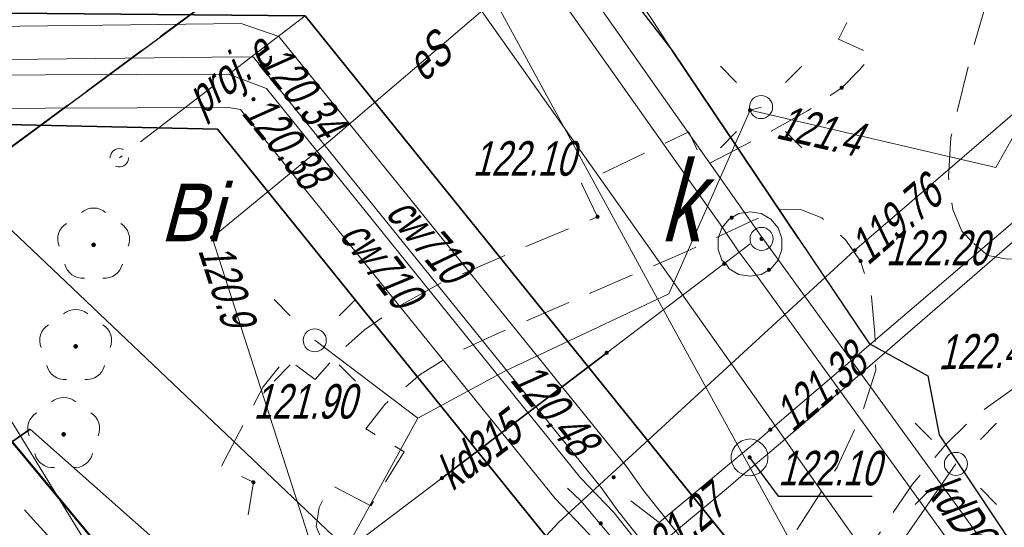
# Model space of a CAD drawing. Extents: x 7463256 to 7464485, y 5957341 to 5958260.
# Tile 94 of 256: x 7463632 to 7463653, y 5957519 to 5957530. Entities that reach past the tile are written whole.
import ezdxf
from ezdxf.enums import TextEntityAlignment as Align

# ---------------------------------------------------------------- set-up
doc = ezdxf.new("R2010")
doc.units = 0
doc.header["$MEASUREMENT"] = 0
for name, pattern in [('1.5_0.5', [2, 1.5, -0.5]), ('218-500', [1, 0.5, -0.5]), ('l219_500', [0]), ('mz1.0_0.5', [1.5, 1, -0.5]), ('mz2.0_0.5', [2.5, 2, -0.5])]:
    doc.linetypes.add(name, pattern=pattern)
doc.layers.get('0').update_dxf_attribs({"color": 2, "linetype": 'CONTINUOUS', "lineweight": 5})
for name, color, linetype in [('210-Oznaczenie użytku', 7, 'CONTINUOUS'), ('218-Granica użytku', 7, 'CONTINUOUS'), ('219-Linia granicy', 7, 'CONTINUOUS'), ('chodnik (powierzchnia)', 7, 'CONTINUOUS'), ('drzewo liściaste (punkt)', 7, 'CONTINUOUS'), ('jezdnia (powierzchnia)', 7, 'CONTINUOUS'), ('komora podziemna - przewód kanalizacyjny (powierzchnia)', 7, 'CONTINUOUS'), ('komora podziemna - przewód kanalizacyjny (powierzchnia)-Atr17', 7, 'CONTINUOUS'), ('krawężnik (linia)', 7, 'CONTINUOUS'), ('latarnia na słupie lub maszcie (punkt)', 7, 'CONTINUOUS'), ('ogrodzenie trwałe (linia)', 7, 'CONTINUOUS'), ('przewód ciepłowniczy (linia)', 7, 'CONTINUOUS'), ('przewód ciepłowniczy (linia)-Atr1', 7, 'CONTINUOUS'), ('przewód elektroenergetyczny (linia)', 7, 'CONTINUOUS'), ('przewód elektroenergetyczny (linia)-Atr1', 7, 'CONTINUOUS'), ('przewód elektroenergetyczny - projektowany lub w budowie (linia) - ob. projektowany', 7, 'CONTINUOUS'), ('przewód elektroenergetyczny - projektowany lub w budowie (linia) - ob. projektowany-Atr1', 7, 'CONTINUOUS'), ('przewód kanalizacyjny (linia)', 7, 'CONTINUOUS'), ('przewód kanalizacyjny (linia)-Atr1', 7, 'CONTINUOUS'), ('przewód wodociągowy (linia)', 7, 'CONTINUOUS'), ('punkt o określonej wysokości (sieć ciepłownicza)', 7, 'CONTINUOUS'), ('punkt o określonej wysokości (sieć ciepłownicza)-Atr2', 7, 'CONTINUOUS'), ('punkt o określonej wysokości (sieć elektroenergetyczna)', 7, 'CONTINUOUS'), ('punkt o określonej wysokości (sieć elektroenergetyczna)-Atr2', 7, 'CONTINUOUS'), ('punkt o określonej wysokości (sieć kanalizacyjna)', 7, 'CONTINUOUS'), ('punkt o określonej wysokości (sieć wodociągowa)', 7, 'CONTINUOUS'), ('punkt o określonej wysokości (sieć wodociągowa)-Atr2', 7, 'CONTINUOUS'), ('punkt wysokościowy sztuczny', 7, 'CONTINUOUS'), ('punkt wysokościowy sztuczny-Atr2', 7, 'CONTINUOUS'), ('rura ochronna - przewód ciepłowniczy (linia)', 7, 'CONTINUOUS'), ('rura ochronna - przewód elektroenergetyczny (linia)', 7, 'CONTINUOUS'), ('rura ochronna - przewód kanalizacyjny (linia)', 7, 'CONTINUOUS'), ('studzienka - przewód ciepłowniczy (powierzchnia)', 7, 'CONTINUOUS'), ('słup (punkt)', 7, 'CONTINUOUS'), ('słup lub maszt - projektowany lub w budowie (punkt) - ob. projektowany', 7, 'CONTINUOUS'), ('właz okrągły - siec kanalizacyjna (punkt)', 7, 'CONTINUOUS')]:
    doc.layers.add(name, color=color, linetype=linetype)
doc.styles.get("Standard").update_dxf_attribs({"font": 'txt', "width": 0.75})
doc.linetypes.add('902-500', pattern='A,3.75,0,[1,ksztalty.shx,S=0.5,R=0,X=0,Y=0],3.75', length=7.5)

# ---------------------------------------------------------------- blocks, each defined once
blk = doc.blocks.new('OP021')
at = {"linetype": 'Continuous', "lineweight": 13}
h = blk.add_hatch(color=0, dxfattribs=at)
edge = h.paths.add_edge_path()
edge.add_arc((0, 0), 0.05, 0, 360)
at = {"color": 0, "linetype": 'Continuous', "lineweight": 13}
for centre, start, end in [((0, 0.4), 49.272, 130.728), ((-0.38, 0.124), 121.308, 202.548), ((0.38, 0.124), 337.452, 58.692), ((-0.235, -0.324), 193.221, 274.871), ((0.235, -0.324), 265.129, 346.779)]:
    blk.add_arc(centre, 0.4, start, end, dxfattribs=at)
blk = doc.blocks.new('PW01')
at = {"linetype": 'Continuous', "lineweight": 13}
h = blk.add_hatch(color=0, dxfattribs=at)
edge = h.paths.add_edge_path()
edge.add_arc((0, 0), 0.045, 0, 360)
blk = doc.blocks.new('PW02')
at = {"linetype": 'Continuous', "lineweight": 13}
h = blk.add_hatch(color=0, dxfattribs=at)
edge = h.paths.add_edge_path()
edge.add_arc((0, 0), 0.045, 0, 360)
blk = doc.blocks.new('SM04')
at = {"color": 0, "linetype": 'Continuous', "lineweight": 13}
blk.add_circle((0, 0), 0.25, dxfattribs=at)
blk = doc.blocks.new('SM011')
at = {"color": 0, "linetype": 'Continuous', "lineweight": 13}
for p, q in [((-0.53, 0.531), (-0.883, 0.884)), ((0.531, 0.531), (0.884, 0.884)), ((-0.53, -0.53), (-0.883, -0.883)), ((0.531, -0.53), (0.884, -0.883))]:
    blk.add_line(p, q, dxfattribs=at)
blk = doc.blocks.new('US22')
at = {"color": 0, "linetype": 'Continuous', "lineweight": 13}
blk.add_circle((0, 0), 0.25, dxfattribs=at)
blk = doc.blocks.new('US01P')
at = {"color": 0, "linetype": 'Continuous', "lineweight": 13}
for points in [[(0.082, 0.181), (0.072, 0.186), (0.034, 0.197), (-0.006, 0.2), (-0.046, 0.194), (-0.084, 0.182), (-0.118, 0.161), (-0.148, 0.135), (-0.172, 0.103), (-0.189, 0.066), (-0.198, 0.028), (-0.2, -0.001)], [(-0.082, -0.182), (-0.061, -0.191), (-0.022, -0.199), (0.018, -0.199), (0.057, -0.192), (0.094, -0.177), (0.127, -0.155), (0.155, -0.126), (0.177, -0.093), (0.192, -0.056), (0.199, -0.016), (0.2, 0)]]:
    blk.add_lwpolyline(points, dxfattribs=at)

msp = doc.modelspace()

# ---------------------------------------------------------------- linework, layer by layer
at = {"layer": '218-Granica użytku', "color": 3, "linetype": '218-500', "lineweight": 18, "flags": 128}
msp.add_lwpolyline([(7463631.83, 5957520.55), (7463641.88, 5957508.45)], dxfattribs=at)
at = {"layer": '219-Linia granicy', "color": 3, "linetype": 'l219_500', "lineweight": 50, "flags": 128}
msp.add_lwpolyline([(7463641.88, 5957508.45), (7463631.83, 5957520.55)], dxfattribs=at)
at = {"layer": 'chodnik (powierzchnia)', "color": 7, "linetype": 'mz1.0_0.5', "lineweight": 18, "flags": 128}
for points in [[(7463658.08, 5957522.82), (7463656.89, 5957523.57), (7463656.7, 5957523.79), (7463656.56, 5957524.04), (7463656.57, 5957524.36), (7463658.85, 5957528.64), (7463659.07, 5957528.81), (7463659.5, 5957528.81), (7463659.99, 5957528.66), (7463660.9, 5957528.23), (7463662.14, 5957530.63), (7463661.21, 5957531.13), (7463660.91, 5957531.53), (7463660.84, 5957532.13), (7463661, 5957532.74), (7463666.47, 5957543.34), (7463668.9, 5957544.83), (7463672.83, 5957544.86), (7463673.41, 5957544.69), (7463674.01, 5957544.26), (7463674.52, 5957543.55), (7463674.86, 5957542.65), (7463674.99, 5957541.88), (7463674.97, 5957541.09), (7463674.16, 5957539.72), (7463673.2, 5957538.03), (7463675.87, 5957536.65), (7463676.78, 5957538.23), (7463683.39, 5957550.05), (7463694.85, 5957547.63), (7463705.62, 5957542), (7463706.41, 5957541.66), (7463708.97, 5957540.25), (7463709.76, 5957538.71), (7463712.45, 5957543.07), (7463710.67, 5957543.11), (7463709.64, 5957543.65), (7463709.54, 5957543.44), (7463708.02, 5957544.31), (7463707.28, 5957544.63), (7463697.79, 5957549.57), (7463699.49, 5957552.42), (7463698.2, 5957553.19), (7463696.52, 5957550.3), (7463692.65, 5957552.74), (7463683.79, 5957558.8), (7463683.1, 5957559.09), (7463681.36, 5957557.95), (7463681.71, 5957557.57), (7463682.87, 5957555.92), (7463681.9, 5957553.47), (7463679.79, 5957549.74), (7463677.99, 5957546.48), (7463666.4, 5957546.23), (7463665.35, 5957546.25), (7463663.23, 5957546.14), (7463663.55, 5957541.98), (7463659.31, 5957533.83), (7463658.84, 5957533.07), (7463658.39, 5957532.8), (7463657.85, 5957532.8), (7463657.49, 5957533.01), (7463657.83, 5957533.68), (7463655.62, 5957534.82), (7463655.24, 5957534.13), (7463654.58, 5957534.37), (7463654.16, 5957534.39), (7463653.62, 5957534.22), (7463653.25, 5957533.96), (7463652.87, 5957533.53), (7463652.51, 5957533), (7463651.7, 5957531.22), (7463650.98, 5957531.57), (7463649.81, 5957529.23), (7463650.55, 5957528.9), (7463650.26, 5957528.56), (7463649.88, 5957528.18), (7463649.14, 5957527.68), (7463648.19, 5957527.15), (7463646.91, 5957526.49), (7463646.56, 5957527.22), (7463644.23, 5957526.1), (7463644.58, 5957525.38), (7463642.92, 5957524.69), (7463641.2, 5957523.95), (7463640.23, 5957523.42), (7463639.52, 5957522.93), (7463638.97, 5957522.44), (7463638.45, 5957521.85), (7463637.82, 5957522.31), (7463637.32, 5957521.69), (7463636.41, 5957519.96), (7463637.11, 5957519.62), (7463636.94, 5957518.61), (7463637.24, 5957517.62), (7463637.85, 5957516.75), (7463638.47, 5957516), (7463639.43, 5957515.35), (7463640.96, 5957514.6), (7463642.58, 5957514.03), (7463643.73, 5957513.73), (7463644.75, 5957513.85), (7463645.79, 5957514.16), (7463646.81, 5957514.56), (7463647.68, 5957515.11), (7463648.55, 5957515.83), (7463649.57, 5957516.98), (7463650.43, 5957518.12), (7463651.42, 5957519.58), (7463652.15, 5957520.45), (7463652.75, 5957521.04), (7463653.58, 5957521.63), (7463654.21, 5957521.96), (7463654.89, 5957522.11), (7463655.48, 5957522.07), (7463657.18, 5957521.09)], [(7463652.75, 5957524.8), (7463653.05, 5957524.54), (7463653.47, 5957524.46), (7463653.84, 5957524.48), (7463654.37, 5957524.75), (7463654.61, 5957525.05), (7463655.36, 5957526.2), (7463656.7, 5957528.68), (7463656.88, 5957529.21), (7463656.9, 5957529.91), (7463656.79, 5957530.4), (7463656.47, 5957530.91), (7463655.99, 5957531.34), (7463655.51, 5957531.6), (7463654.94, 5957531.78), (7463654.44, 5957531.85), (7463653.98, 5957531.77), (7463653.65, 5957531.55), (7463653.42, 5957531.25), (7463653.24, 5957530.76), (7463652.71, 5957528.97), (7463652.25, 5957527.1), (7463652.2, 5957526.25), (7463652.29, 5957525.54), (7463652.49, 5957525.07)], [(7463644.42, 5957523.72), (7463646.43, 5957524.59), (7463647.95, 5957525.3), (7463648.52, 5957525.54), (7463649.01, 5957525.53), (7463649.45, 5957525.36), (7463649.96, 5957524.88), (7463650.29, 5957524.42), (7463650.53, 5957523.64), (7463650.6, 5957522.85), (7463650.62, 5957522.05), (7463650.33, 5957521.13), (7463649.78, 5957519.95), (7463648.92, 5957518.61), (7463648.19, 5957517.65), (7463647.37, 5957516.78), (7463646.67, 5957516.22), (7463645.98, 5957515.82), (7463645.04, 5957515.47), (7463644.26, 5957515.27), (7463643.78, 5957515.28), (7463643.01, 5957515.45), (7463641.99, 5957515.83), (7463640.98, 5957516.25), (7463640.08, 5957516.72), (7463639.5, 5957517.11), (7463639.07, 5957517.65), (7463638.68, 5957518.18), (7463638.47, 5957518.66), (7463638.54, 5957519.07), (7463638.77, 5957519.57), (7463639.66, 5957519.11), (7463640.38, 5957520.28), (7463639.55, 5957520.78), (7463639.96, 5957521.31), (7463640.73, 5957521.96), (7463641.46, 5957522.41), (7463642.46, 5957522.87)], [(7463639.25, 5957512.55), (7463642.84, 5957508.24), (7463640.38, 5957509.38), (7463639.96, 5957509.61), (7463639.55, 5957509.85), (7463639.14, 5957510.09), (7463638.74, 5957510.35), (7463638.34, 5957510.6), (7463637.94, 5957510.87), (7463637.55, 5957511.14), (7463637.16, 5957511.42), (7463636.78, 5957511.7), (7463636.4, 5957511.99), (7463636.03, 5957512.29), (7463635.68, 5957512.58), (7463635.33, 5957512.88), (7463634.98, 5957513.18), (7463634.64, 5957513.48), (7463634.3, 5957513.79), (7463633.97, 5957514.1), (7463633.64, 5957514.41), (7463633.31, 5957514.73), (7463632.99, 5957515.05), (7463632.67, 5957515.38), (7463632.35, 5957515.71), (7463632.02, 5957516.05), (7463631.69, 5957516.39), (7463631.36, 5957516.74), (7463631.03, 5957517.09), (7463630.71, 5957517.44), (7463630.4, 5957517.79), (7463630.08, 5957518.15), (7463629.77, 5957518.51), (7463629.46, 5957518.87), (7463629.15, 5957519.23), (7463628.85, 5957519.6), (7463630.49, 5957520.96), (7463630.79, 5957520.6), (7463631.09, 5957520.23), (7463631.39, 5957519.88), (7463631.7, 5957519.52), (7463632.01, 5957519.17), (7463632.33, 5957518.81), (7463632.64, 5957518.47), (7463632.96, 5957518.12), (7463633.29, 5957517.78), (7463633.61, 5957517.44), (7463633.94, 5957517.1), (7463635.58, 5957515.46), (7463635.93, 5957515.15), (7463636.28, 5957514.84), (7463636.64, 5957514.53), (7463637, 5957514.24), (7463637.37, 5957513.94), (7463637.73, 5957513.65), (7463638.11, 5957513.37), (7463638.48, 5957513.09), (7463638.87, 5957512.82)]]:
    msp.add_lwpolyline(points, close=True, dxfattribs=at)
at = {"layer": 'jezdnia (powierzchnia)', "color": 7, "linetype": '1.5_0.5', "lineweight": 18, "flags": 128}
msp.add_lwpolyline([(7463649.457, 5957598.354), (7463649.68, 5957574.16), (7463649.75, 5957564.96), (7463649.75, 5957563.9), (7463649.89, 5957545.07), (7463647.01, 5957545.54), (7463646.64, 5957545.56), (7463646.26, 5957545.52), (7463645.93, 5957545.43), (7463645.58, 5957545.23), (7463645.3, 5957544.99), (7463645.08, 5957544.69), (7463644.92, 5957544.35), (7463644.82, 5957543.97), (7463644.59, 5957542.49), (7463644.39, 5957541.5), (7463643.62, 5957539.08), (7463642.72, 5957537.32), (7463641.75, 5957535.55), (7463640.66, 5957533.85), (7463639.3, 5957532.4), (7463629.59, 5957525.23), (7463629.01, 5957524.72), (7463628.59, 5957524.06), (7463628.29, 5957523.03), (7463628.25, 5957521.93), (7463628.35, 5957521.06), (7463628.6, 5957519.98), (7463621.08, 5957529.83), (7463621.97, 5957529.35), (7463622.66, 5957529), (7463623.4, 5957528.78), (7463624.13, 5957528.67), (7463624.62, 5957528.66), (7463625.68, 5957528.93), (7463626.32, 5957529.27), (7463635.28, 5957535.8)], dxfattribs=at)
at = {"layer": 'komora podziemna - przewód kanalizacyjny (powierzchnia)', "color": 34, "linetype": 'Continuous', "lineweight": 18, "flags": 128}
msp.add_lwpolyline([(7463647.89, 5957525.49), (7463648.13, 5957525.45), (7463648.34, 5957525.33), (7463648.5, 5957525.14), (7463648.58, 5957524.91), (7463648.58, 5957524.67), (7463648.5, 5957524.44), (7463648.34, 5957524.25), (7463648.13, 5957524.13), (7463647.89, 5957524.09), (7463647.65, 5957524.13), (7463647.44, 5957524.25), (7463647.36, 5957524.38), (7463647.28, 5957524.44), (7463647.2, 5957524.67), (7463647.2, 5957524.91), (7463647.28, 5957525.14), (7463647.44, 5957525.33), (7463647.65, 5957525.45)], close=True, dxfattribs=at)
at = {"layer": 'krawężnik (linia)', "color": 7, "linetype": 'Continuous', "lineweight": 25, "flags": 128}
msp.add_lwpolyline([(7463629.59, 5957525.23), (7463639.3, 5957532.4), (7463640.66, 5957533.85), (7463641.75, 5957535.55), (7463642.72, 5957537.32), (7463643.62, 5957539.08), (7463644.39, 5957541.5), (7463644.59, 5957542.49), (7463644.82, 5957543.97), (7463644.92, 5957544.35), (7463645.08, 5957544.69), (7463645.3, 5957544.99), (7463645.58, 5957545.23), (7463645.93, 5957545.43), (7463646.26, 5957545.52), (7463646.64, 5957545.56), (7463647.01, 5957545.54), (7463649.89, 5957545.07), (7463649.75, 5957563.9), (7463649.75, 5957564.96), (7463649.68, 5957574.16), (7463649.457, 5957598.354)], dxfattribs=at)
at = {"layer": 'ogrodzenie trwałe (linia)', "color": 7, "linetype": '902-500', "lineweight": 35, "flags": 128}
for points in [[(7463632.26, 5957520.77), (7463637.65, 5957516), (7463640.6, 5957513.6), (7463643.92, 5957511.71), (7463650.66, 5957508.31), (7463656.03, 5957506.27), (7463656.54, 5957506.77), (7463662.51, 5957503.78), (7463671.41, 5957500.4), (7463673.19, 5957499.87), (7463677, 5957500.02), (7463678.91, 5957500.34), (7463681.99, 5957502.56), (7463683.38, 5957503.88), (7463705.88, 5957540.76)], [(7463632.26, 5957520.77), (7463631.4, 5957520.18), (7463628.64, 5957523.74)]]:
    msp.add_lwpolyline(points, dxfattribs=at)
at = {"layer": 'przewód ciepłowniczy (linia)', "color": 212, "linetype": 'Continuous', "lineweight": 18, "flags": 128}
for points in [[(7463663.79, 5957533.79), (7463661.26, 5957535.14), (7463657.91, 5957528.94), (7463648.33, 5957520.76), (7463648.05, 5957520.52), (7463647.49, 5957520.06), (7463647.04, 5957519.68)], [(7463663.66, 5957533.54), (7463661.38, 5957534.73), (7463658.12, 5957528.75), (7463648.55, 5957520.47), (7463648.27, 5957520.23), (7463647.74, 5957519.79), (7463647.37, 5957519.47)], [(7463647.04, 5957519.68), (7463645.92, 5957518.75), (7463645.3, 5957519.22)], [(7463647.37, 5957519.47), (7463645.39, 5957517.82), (7463644.22, 5957519.22), (7463643.93, 5957519.49)]]:
    msp.add_lwpolyline(points, dxfattribs=at)
for points in [[(7463669.26, 5957488.58), (7463665.8, 5957492.92), (7463645.02, 5957519), (7463644.66, 5957519.51), (7463637.11, 5957528.84), (7463636.84, 5957528.85), (7463624.86, 5957528.71), (7463623.74, 5957528.67), (7463623.72, 5957529.05), (7463623.71, 5957529.39), (7463624.83, 5957529.43), (7463636.84, 5957529.57), (7463637.66, 5957529.29), (7463645.21, 5957519.96), (7463645.58, 5957519.44), (7463666.36, 5957493.36), (7463669.82, 5957489.03), (7463669.55, 5957488.81)], [(7463668.5, 5957488.04), (7463664.47, 5957493.13), (7463644.38, 5957518.51), (7463643.66, 5957519.27), (7463636.83, 5957527.71), (7463636.57, 5957527.75), (7463624.61, 5957527.71), (7463624.61, 5957528.06), (7463624.61, 5957528.43), (7463636.57, 5957528.47), (7463637.39, 5957528.16), (7463644.21, 5957519.72), (7463644.94, 5957518.96), (7463665.03, 5957493.58), (7463669.06, 5957488.48), (7463668.77, 5957488.25)]]:
    msp.add_lwpolyline(points, close=True, dxfattribs=at)
at = {"layer": 'przewód elektroenergetyczny (linia)', "color": 1, "linetype": 'Continuous', "lineweight": 18, "flags": 128}
for points in [[(7463651.411, 5957598.199), (7463651.48, 5957584.91), (7463651.38, 5957565.24), (7463651.36, 5957562.34), (7463652.25, 5957541.98), (7463652.03, 5957539.46), (7463651.08, 5957537.88), (7463645.2, 5957532.52), (7463638.78, 5957527.04), (7463636.21, 5957524.93), (7463638.44, 5957518.02), (7463639.3, 5957516.14), (7463641.02, 5957511.94), (7463636.62, 5957502), (7463636.79, 5957501.27), (7463637.6, 5957500.71), (7463650.99, 5957479.09), (7463658.5, 5957464.26), (7463659.74, 5957461.92), (7463669.02, 5957441.09), (7463671.79, 5957431.51), (7463668.23, 5957427.7), (7463669.759, 5957423.264)], [(7463594.771, 5957590.482), (7463595.28, 5957588.3), (7463595.57, 5957586.6), (7463598, 5957579.07), (7463598.24, 5957578.32), (7463598.57, 5957577.21), (7463600.72, 5957571.04), (7463601.59, 5957568.16), (7463603.16, 5957564.64), (7463605.07, 5957560.45), (7463605.22, 5957558.96), (7463605.35, 5957558.14), (7463606.92, 5957555.58), (7463611.15, 5957548.86), (7463614.18, 5957544.03), (7463616, 5957540.53), (7463623.19, 5957531.62), (7463631.45, 5957521.59), (7463635.94, 5957514.3), (7463636.47, 5957513.42)], [(7463680.11, 5957543.36), (7463674.94, 5957541.44), (7463669.75, 5957539.8), (7463668.12, 5957540.07), (7463667.04, 5957540.25), (7463666.63, 5957539.44), (7463662.09, 5957541.17), (7463656.46, 5957540.55), (7463655.15, 5957534.63), (7463655.7, 5957530.85), (7463653.23, 5957526.45), (7463647.89, 5957527.69), (7463646.13, 5957523.71), (7463642.57, 5957522.03), (7463640.68, 5957521.01), (7463639.26, 5957518.43), (7463638.49, 5957515.44), (7463641.66, 5957513.73), (7463644.24, 5957513.18), (7463647.77, 5957514.34), (7463649.85, 5957516.39), (7463652.36, 5957520.02)], [(7463645.49, 5957530.07), (7463646.2, 5957528.99), (7463648.94, 5957524.91), (7463650.48, 5957522.63), (7463651.75, 5957521.93), (7463652, 5957520.65), (7463657.6, 5957512.25), (7463665.44, 5957504.94), (7463657.6, 5957512.25), (7463665.44, 5957504.94), (7463668.84, 5957501.96)], [(7463646.2, 5957528.99), (7463648.94, 5957524.91), (7463650.48, 5957522.63), (7463651.75, 5957521.93), (7463652, 5957520.65), (7463657.6, 5957512.25)], [(7463648.13, 5957527.76), (7463647.89, 5957527.69)], [(7463638.44, 5957522.7), (7463640.68, 5957521.01)]]:
    msp.add_lwpolyline(points, dxfattribs=at)
at = {"layer": 'przewód elektroenergetyczny - projektowany lub w budowie (linia) - ob. projektowany', "color": 1, "linetype": 'mz2.0_0.5', "lineweight": 18, "flags": 128}
msp.add_lwpolyline([(7463650.35, 5957545.07), (7463650.35, 5957544.77), (7463645.85, 5957544.72), (7463645.87, 5957543.13), (7463645.84, 5957542.14), (7463645.72, 5957540.9), (7463645.6, 5957540.16), (7463645.32, 5957538.94), (7463645.02, 5957537.99), (7463644.75, 5957537.29), (7463644.23, 5957536.16), (7463644, 5957535.72), (7463643.49, 5957534.86), (7463642.77, 5957533.85), (7463641.8, 5957532.71), (7463641.09, 5957532), (7463640.34, 5957531.35), (7463639.95, 5957531.04), (7463638.23, 5957529.74), (7463634.2, 5957526.66)], dxfattribs=at)
at = {"layer": 'przewód kanalizacyjny (linia)', "color": 34, "linetype": 'Continuous', "lineweight": 18, "flags": 128}
for points in [[(7463620.08, 5957535.75), (7463641.58, 5957534.26), (7463647.77, 5957525.47), (7463648.13, 5957524.96), (7463659.08, 5957509.88), (7463676.02, 5957493.33), (7463701.72, 5957517.83), (7463701.93, 5957517.61), (7463702.14, 5957517.39), (7463676.02, 5957492.49), (7463658.62, 5957509.48), (7463648.02, 5957524.12), (7463647.65, 5957524.62), (7463647.29, 5957525.15), (7463641.26, 5957533.68), (7463620.04, 5957535.15)], [(7463640.45, 5957532.13), (7463655.7, 5957510.59), (7463660.75, 5957505.58), (7463676.06, 5957491.42)], [(7463647.89, 5957524.79), (7463644.78, 5957522.43)], [(7463644.78, 5957522.43), (7463641.2, 5957519.71)], [(7463641.2, 5957519.71), (7463636.41, 5957516.09), (7463635.88, 5957515.68), (7463627.57, 5957509.37), (7463620.44, 5957517.95)]]:
    msp.add_lwpolyline(points, dxfattribs=at)
at = {"layer": 'przewód wodociągowy (linia)', "color": 5, "linetype": 'Continuous', "lineweight": 18, "flags": 128}
for points in [[(7463605.819, 5957592.11), (7463605.94, 5957591.5), (7463608.48, 5957579.79), (7463611.59, 5957562.55), (7463620.48, 5957538.45), (7463622.31, 5957535.35), (7463626.17, 5957530.51), (7463626.87, 5957529.92), (7463629.64, 5957527.19), (7463630.86, 5957526.03), (7463641.3, 5957516.12), (7463648.51, 5957509.23), (7463653.76, 5957505.48), (7463663.56, 5957493.19), (7463673.71, 5957469.12), (7463683.87, 5957441.37), (7463685.44, 5957440.3), (7463689.36, 5957437.722)], [(7463751.33, 5957525.63), (7463745.89, 5957515.8), (7463742.58, 5957508.72), (7463737.7, 5957498.24), (7463735.56, 5957493.86), (7463725.3, 5957498.3), (7463712.03, 5957504.03), (7463706.96, 5957506.61), (7463693.3, 5957513.43), (7463686.32, 5957516.88), (7463683.67, 5957511.95), (7463677.5, 5957500.14), (7463672.72, 5957490.93), (7463669.65, 5957494.07), (7463661.01, 5957502.89), (7463659.99, 5957503.76), (7463658.47, 5957504.99), (7463654.15, 5957508.65), (7463649.94, 5957516.21), (7463646.45, 5957522.55), (7463641.64, 5957531.38), (7463637.99, 5957538.06), (7463637.18, 5957539.51)], [(7463663.3, 5957532.85), (7463658.46, 5957531.79), (7463650.16, 5957524.65), (7463643.73, 5957518.75), (7463641.3, 5957516.12)]]:
    msp.add_lwpolyline(points, dxfattribs=at)
at = {"layer": 'punkt o określonej wysokości (sieć ciepłownicza)-Atr2', "color": 7, "flags": 128}
msp.add_lwpolyline([(7463647.88, 5957520.16), (7463648.5, 5957519.32), (7463650.545, 5957519.32)], dxfattribs=at)
at = {"layer": 'rura ochronna - przewód ciepłowniczy (linia)', "color": 212, "linetype": 'Continuous', "lineweight": 35, "flags": 128}
msp.add_lwpolyline([(7463624.61, 5957528.43), (7463623.74, 5957528.67), (7463623.72, 5957529.05), (7463623.71, 5957529.39), (7463623.7, 5957529.48), (7463627.02, 5957529.84), (7463638.23, 5957529.74), (7463649.85, 5957515.35), (7463663.7, 5957497.89), (7463670.38, 5957489.47), (7463669.55, 5957488.81), (7463669.26, 5957488.58), (7463668.77, 5957488.25), (7463668.05, 5957487.68), (7463661.6, 5957495.71), (7463650.58, 5957509.64), (7463636.33, 5957527.28), (7463626.83, 5957527.49), (7463624.61, 5957527.26), (7463624.61, 5957527.71), (7463624.61, 5957528.06)], close=True, dxfattribs=at)
at = {"layer": 'rura ochronna - przewód elektroenergetyczny (linia)', "color": 6, "linetype": 'Continuous', "lineweight": 30}
msp.add_lwpolyline([(7463624.8, 5957535.81), (7463640.42, 5957536.53), (7463641.48, 5957536.26), (7463645.38, 5957530.04), (7463646.2, 5957528.99), (7463648.94, 5957524.91), (7463650.48, 5957522.63), (7463651.75, 5957521.93), (7463652, 5957520.65), (7463657.6, 5957512.25), (7463665.44, 5957504.94), (7463668.84, 5957501.96)], dxfattribs=at)
at = {"layer": 'rura ochronna - przewód elektroenergetyczny (linia)', "color": 1, "linetype": 'Continuous', "lineweight": 35, "flags": 128}
msp.add_lwpolyline([(7463648.94, 5957524.91), (7463646.2, 5957528.99)], dxfattribs=at)
at = {"layer": 'rura ochronna - przewód kanalizacyjny (linia)', "color": 34, "linetype": 'Continuous', "lineweight": 35, "flags": 128}
msp.add_lwpolyline([(7463641.2, 5957519.71), (7463644.78, 5957522.43)], dxfattribs=at)
at = {"layer": 'studzienka - przewód ciepłowniczy (powierzchnia)', "color": 212, "linetype": 'Continuous', "lineweight": 18, "flags": 128}
msp.add_lwpolyline([(7463648.28, 5957520.16), (7463648.27, 5957520.06), (7463648.23, 5957519.97), (7463648.17, 5957519.89), (7463648.09, 5957519.82), (7463648, 5957519.78), (7463647.91, 5957519.76), (7463647.81, 5957519.77), (7463647.71, 5957519.8), (7463647.63, 5957519.85), (7463647.56, 5957519.92), (7463647.51, 5957520.01), (7463647.48, 5957520.11), (7463647.48, 5957520.21), (7463647.51, 5957520.31), (7463647.56, 5957520.4), (7463647.63, 5957520.47), (7463647.71, 5957520.52), (7463647.81, 5957520.55), (7463647.91, 5957520.56), (7463648, 5957520.54), (7463648.09, 5957520.5), (7463648.17, 5957520.43), (7463648.23, 5957520.35), (7463648.27, 5957520.26)], close=True, dxfattribs=at)

# ---------------------------------------------------------------- block references
at = {"layer": 'drzewo liściaste (punkt)', "color": 94, "linetype": 'Continuous', "lineweight": 13}
for p in [(7463633.64, 5957524.77), (7463633.25, 5957522.57), (7463632.99, 5957520.66)]:
    msp.add_blockref('OP021', p, dxfattribs=at)
at = {"layer": 'latarnia na słupie lub maszcie (punkt)', "color": 7, "linetype": 'Continuous', "lineweight": 18}
for p in [(7463648.13, 5957527.76), (7463638.44, 5957522.7), (7463652.36, 5957520.02)]:
    msp.add_blockref('SM011', p, dxfattribs=at)
at = {"layer": 'punkt o określonej wysokości (sieć ciepłownicza)', "color": 212, "linetype": 'Continuous', "lineweight": 13}
for p in [(7463637.38, 5957529.06), (7463637.11, 5957527.93), (7463648.33, 5957520.76), (7463647.88, 5957520.16), (7463647.88, 5957520.16), (7463644.93, 5957519.73), (7463644.65, 5957518.73)]:
    msp.add_blockref('PW01', p, dxfattribs=at)
at = {"layer": 'punkt o określonej wysokości (sieć elektroenergetyczna)', "color": 1, "linetype": 'Continuous', "lineweight": 13}
for p in [(7463647.89, 5957527.69), (7463636.21, 5957524.93)]:
    msp.add_blockref('PW01', p, dxfattribs=at)
at = {"layer": 'punkt o określonej wysokości (sieć kanalizacyjna)', "color": 34, "linetype": 'Continuous', "lineweight": 13}
for p in [(7463647.49, 5957525.36), (7463648.14, 5957524.9), (7463648.14, 5957524.9), (7463647.33, 5957524.36), (7463648.3, 5957524.23), (7463644.78, 5957522.43), (7463641.2, 5957519.71)]:
    msp.add_blockref('PW01', p, dxfattribs=at)
at = {"layer": 'punkt o określonej wysokości (sieć wodociągowa)', "color": 5, "linetype": 'Continuous', "lineweight": 13}
msp.add_blockref('PW01', (7463650.16, 5957524.65), dxfattribs=at)
at = {"layer": 'punkt wysokościowy sztuczny', "color": 7, "linetype": 'Continuous', "lineweight": 13}
for p in [(7463649.88, 5957528.18), (7463644.58, 5957525.38), (7463650.29, 5957524.42), (7463637.11, 5957519.62)]:
    msp.add_blockref('PW02', p, dxfattribs=at)
at = {"layer": 'słup (punkt)', "color": 7, "linetype": 'Continuous', "lineweight": 18}
for p in [(7463648.13, 5957527.76), (7463638.44, 5957522.7), (7463652.36, 5957520.02)]:
    msp.add_blockref('SM04', p, dxfattribs=at)
at = {"layer": 'słup lub maszt - projektowany lub w budowie (punkt) - ob. projektowany', "color": 7, "linetype": 'Continuous', "lineweight": 18}
msp.add_blockref('US01P', (7463634.2, 5957526.66), dxfattribs=at)
at = {"layer": 'właz okrągły - siec kanalizacyjna (punkt)', "color": 7, "linetype": 'Continuous', "lineweight": 18}
msp.add_blockref('US22', (7463648.14, 5957524.9), dxfattribs=at)

# ---------------------------------------------------------------- texts
at = {"layer": '210-Oznaczenie użytku', "color": 3, "linetype": 'Continuous', "lineweight": 18, "oblique": 15, "width": 0.9}
msp.add_text('Bi', height=1.25, dxfattribs=at).set_placement((7463635.08, 5957524.85))
at = {"layer": 'komora podziemna - przewód kanalizacyjny (powierzchnia)-Atr17', "color": 34, "oblique": 15, "width": 0.722}
msp.add_text('k', height=1.75, dxfattribs=at).set_placement((7463645.94, 5957524.85))
at = {"layer": 'przewód ciepłowniczy (linia)-Atr1', "color": 212, "oblique": 15, "width": 0.72}
for rotation, p in [(-49.399, (7463639.95, 5957525.44)), (-52.481, (7463638.95, 5957524.97))]:
    msp.add_text('cw710', height=0.75, rotation=rotation, dxfattribs=at).set_placement(p)
at = {"layer": 'przewód elektroenergetyczny (linia)-Atr1', "color": 1, "oblique": 15, "width": 0.72}
msp.add_text('eS', height=0.75, rotation=40.483, dxfattribs=at).set_placement((7463640.56, 5957528.56), align=Align.MIDDLE_LEFT)
at = {"layer": 'przewód elektroenergetyczny - projektowany lub w budowie (linia) - ob. projektowany-Atr1', "color": 1, "oblique": 15, "width": 0.72}
msp.add_text('proj. e', height=0.75, rotation=37.39, dxfattribs=at).set_placement((7463635.77, 5957527.86), align=Align.MIDDLE_LEFT)
at = {"layer": 'przewód kanalizacyjny (linia)-Atr1', "color": 34, "oblique": 15, "width": 0.72}
for s, rotation, p in [('kd315', 37.227, (7463641.2, 5957519.71)), ('kdD600', -54.045, (7463651.96, 5957519.69))]:
    msp.add_text(s, height=0.75, rotation=rotation, dxfattribs=at).set_placement(p, align=Align.MIDDLE_LEFT)
at = {"layer": 'punkt o określonej wysokości (sieć ciepłownicza)-Atr2', "color": 212, "oblique": 15, "width": 0.72}
for s, rotation, p in [('120.34', -51.02, (7463637.18, 5957528.72)), ('120.38', -51.06, (7463636.83, 5957527.63)), ('120.48', -51.02, (7463642.66, 5957521.84))]:
    msp.add_text(s, height=0.75, rotation=rotation, dxfattribs=at).set_placement(p)
for s, rotation, p in [('121.38', 40.493, (7463648.57, 5957520.96)), ('121.27', 39.806, (7463645.49, 5957517.9))]:
    msp.add_text(s, height=0.75, rotation=rotation, dxfattribs=at).set_placement(p, align=Align.MIDDLE_LEFT)
msp.add_text('122.10', height=0.75, dxfattribs=at).set_placement((7463648.5, 5957519.328), align=Align.BOTTOM_LEFT)
at = {"layer": 'punkt o określonej wysokości (sieć elektroenergetyczna)-Atr2', "color": 1, "oblique": 15, "width": 0.72}
msp.add_text('121.4', height=0.75, rotation=346.93, dxfattribs=at).set_placement((7463648.43, 5957527.09))
msp.add_text('120.9', height=0.75, rotation=287.886, dxfattribs=at).set_placement((7463636.26, 5957524.77), align=Align.MIDDLE_LEFT)
at = {"layer": 'punkt o określonej wysokości (sieć wodociągowa)-Atr2', "color": 5, "oblique": 15, "width": 0.72}
msp.add_text('119.76', height=0.75, rotation=40.7, dxfattribs=at).set_placement((7463650.45, 5957524.31))
at = {"layer": 'punkt wysokościowy sztuczny-Atr2', "color": 7, "oblique": 15, "width": 0.72}
for s, p in [('122.10', (7463641.87, 5957526.27)), ('122.20', (7463650.84, 5957524.33)), ('121.90', (7463637.11, 5957521))]:
    msp.add_text(s, height=0.75, dxfattribs=at).set_placement(p)
msp.add_text('122.40', height=0.75, rotation=1.193, dxfattribs=at).set_placement((7463651.98, 5957522.07))

doc.saveas('drawing.dxf')
